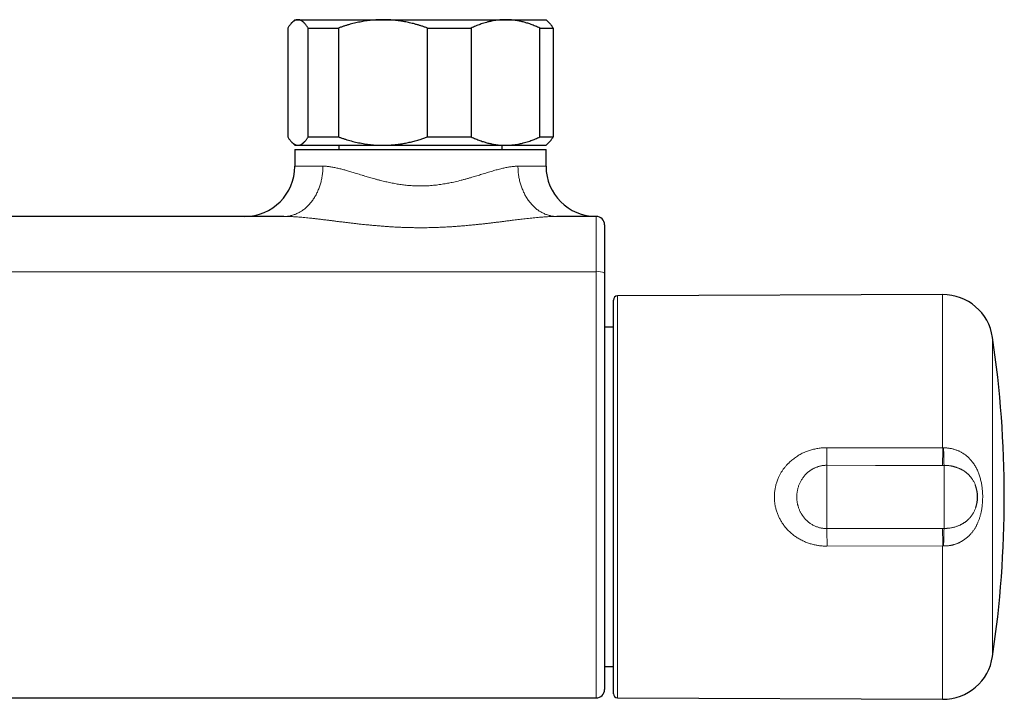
# Model space of a CAD drawing. Header units: millimetres. Extents: x 8 to 657, y 12 to 340.
# Tile 6 of 14: x 369 to 487, y 35 to 116. Entities that reach past the tile are written whole.
import ezdxf

# ---------------------------------------------------------------- set-up
doc = ezdxf.new("R2010")
doc.units = ezdxf.units.MM

msp = doc.modelspace()

# ---------------------------------------------------------------- linework, layer by layer
at = {"color": 7, "linetype": 'Continuous', "lineweight": 30}
for p, q in [((402.15, 116.04), (401.78, 115.67)), ((402.15, 116.04), (402.51, 116.04)), ((402.51, 116.04), (412.67, 116.04)), ((412.67, 116.04), (427.31, 116.04)), ((427.31, 116.04), (432.15, 116.04)), ((432.52, 115.67), (432.15, 116.04)), ((401.29, 115.04), (401.29, 102.04)), ((403.73, 115.04), (407.36, 115.04)), ((403.73, 102.04), (403.73, 115.04)), ((407.36, 115.04), (407.36, 102.04)), ((417.99, 102.04), (417.99, 115.04)), ((417.99, 115.04), (423.21, 115.04)), ((423.21, 115.04), (423.21, 102.04)), ((431.41, 102.04), (431.41, 115.04)), ((431.41, 115.04), (433, 115.04)), ((433, 115.04), (433, 102.04)), ((401.78, 101.41), (402.15, 101.04)), ((403.73, 102.04), (407.36, 102.04)), ((417.99, 102.04), (423.21, 102.04)), ((431.41, 102.04), (433, 102.04)), ((432.15, 101.04), (432.52, 101.41)), ((402.15, 101.04), (402.51, 101.04)), ((402.15, 100.54), (402.15, 98.54)), ((402.15, 100.54), (432.15, 100.54)), ((402.51, 101.04), (412.67, 101.04)), ((407.4, 101.04), (407.4, 100.54)), ((412.67, 101.04), (427.31, 101.04)), ((426.9, 100.54), (426.9, 101.04)), ((427.31, 101.04), (432.15, 101.04)), ((432.15, 98.54), (432.15, 100.54)), ((400.84, 92.54), (283.46, 92.54)), ((438.15, 92.54), (433.46, 92.54)), ((440.2, 59.04), (440.2, 82.54)), ((479.53, 83.21), (440.7, 83.04)), ((440.2, 79.31), (439.15, 79.31)), ((483.49, 60.32), (483.49, 60.33)), ((440.2, 35.54), (440.2, 59.04)), ((483.49, 57.75), (483.49, 57.76)), ((439.15, 38.77), (440.2, 38.77)), ((246.15, 35.03), (438.15, 35.03)), ((440.7, 35.04), (479.53, 34.87))]:
    msp.add_line(p, q, dxfattribs=at)
at = {"color": 252, "linetype": 'Continuous', "lineweight": 0}
for p, q in [((402.15, 98.54), (405.5, 98.54)), ((428.8, 98.54), (432.15, 98.54)), ((438.15, 85.94), (246.15, 85.94)), ((440.7, 83.04), (440.7, 35.04)), ((479.53, 64.9), (479.53, 83.21)), ((485.5, 78.09), (485.5, 39.99)), ((465.71, 64.92), (479.53, 64.9)), ((479.53, 64.9), (479.65, 64.9)), ((465.7, 62.82), (465.7, 55.26)), ((479.7, 62.81), (479.7, 55.27)), ((479.52, 55.27), (479.7, 55.27)), ((479.53, 53.18), (465.71, 53.16)), ((479.65, 53.18), (479.53, 53.18)), ((479.53, 34.87), (479.53, 53.18))]:
    msp.add_line(p, q, dxfattribs=at)
at = {"color": 252, "linetype": 'Continuous', "lineweight": 0, "flags": 128}
for points in [[(400.84, 92.54), (400.94, 92.54), (401.05, 92.55), (401.15, 92.55), (401.25, 92.56), (401.36, 92.58), (401.46, 92.59), (401.57, 92.61), (401.67, 92.64), (401.77, 92.66), (401.87, 92.69), (401.97, 92.72), (402.08, 92.76), (402.18, 92.79), (402.28, 92.83), (402.38, 92.88), (402.47, 92.92), (402.57, 92.97), (402.67, 93.02), (402.76, 93.08), (402.86, 93.13), (402.95, 93.19), (403.04, 93.26), (403.14, 93.32), (403.23, 93.39), (403.32, 93.46), (403.4, 93.53), (403.49, 93.61), (403.58, 93.69), (403.66, 93.77), (403.74, 93.85), (403.82, 93.93), (403.9, 94.02), (403.98, 94.11), (404.06, 94.2), (404.13, 94.3), (404.2, 94.39), (404.28, 94.49), (404.35, 94.59), (404.41, 94.69), (404.48, 94.8), (404.54, 94.91), (404.61, 95.01), (404.67, 95.12), (404.73, 95.23), (404.78, 95.35), (404.84, 95.46), (404.89, 95.58), (404.94, 95.7), (404.99, 95.82), (405.04, 95.94), (405.08, 96.06), (405.12, 96.18), (405.16, 96.31), (405.2, 96.43), (405.24, 96.56), (405.27, 96.69), (405.3, 96.81), (405.33, 96.94), (405.36, 97.07), (405.38, 97.21), (405.4, 97.34), (405.42, 97.47), (405.44, 97.6), (405.45, 97.73), (405.47, 97.87), (405.48, 98), (405.49, 98.14), (405.49, 98.27), (405.5, 98.41), (405.5, 98.54)], [(428.8, 98.54), (428.8, 98.41), (428.81, 98.27), (428.81, 98.14), (428.82, 98), (428.83, 97.87), (428.84, 97.73), (428.86, 97.6), (428.88, 97.47), (428.9, 97.34), (428.92, 97.21), (428.94, 97.07), (428.97, 96.94), (429, 96.81), (429.03, 96.69), (429.06, 96.56), (429.1, 96.43), (429.14, 96.31), (429.18, 96.18), (429.22, 96.06), (429.26, 95.94), (429.31, 95.82), (429.36, 95.7), (429.41, 95.58), (429.46, 95.46), (429.52, 95.35), (429.57, 95.23), (429.63, 95.12), (429.69, 95.01), (429.75, 94.91), (429.82, 94.8), (429.89, 94.69), (429.95, 94.59), (430.02, 94.49), (430.09, 94.39), (430.17, 94.3), (430.24, 94.2), (430.32, 94.11), (430.4, 94.02), (430.48, 93.93), (430.56, 93.85), (430.64, 93.77), (430.72, 93.69), (430.81, 93.61), (430.9, 93.53), (430.98, 93.46), (431.07, 93.39), (431.16, 93.32), (431.25, 93.26), (431.35, 93.19), (431.44, 93.13), (431.54, 93.08), (431.63, 93.02), (431.73, 92.97), (431.83, 92.92), (431.92, 92.88), (432.02, 92.83), (432.12, 92.79), (432.22, 92.76), (432.32, 92.72), (432.43, 92.69), (432.53, 92.66), (432.63, 92.64), (432.73, 92.61), (432.84, 92.59), (432.94, 92.58), (433.05, 92.56), (433.15, 92.55), (433.25, 92.55), (433.36, 92.54), (433.46, 92.54)], [(479.52, 62.81), (471.52, 62.81), (465.7, 62.82)], [(465.7, 55.26), (473.7, 55.27), (479.52, 55.27)]]:
    msp.add_lwpolyline(points, dxfattribs=at)
at = {"color": 7, "linetype": 'Continuous', "lineweight": 30}
for centre, radius, start, end in [((396.15, 98.54), 6, 270, 0), ((438.15, 98.54), 6, 180, 270), ((438.15, 91.54), 1, 0, 90), ((440.7, 82.54), 0.5, 90.25, 180), ((479.56, 77.21), 6, 8.4268, 90.25), ((356.9, 59.04), 130, 351.5732, 8.4268), ((479.7, 59.04), 4, 341.2594, 18.7292), ((479.56, 40.87), 6, 269.75, 351.5732), ((438.15, 36.03), 1, 269.9995, 359.9997), ((440.7, 35.54), 0.5, 180, 269.75)]:
    msp.add_arc(centre, radius, start, end, dxfattribs=at)
at = {"color": 252, "linetype": 'Continuous', "lineweight": 0}
for centre, radius, start, end in [((438.39, 84.38), 1.58, 61.2797, 98.8406), ((245.72, 65.24), 219.99, 359.3695, 359.9171), ((262.75, 65.21), 216.79, 359.3652, 359.9194), ((541.05, 65.21), 61.4, 180.2846, 182.2419), ((245.71, 52.84), 220.01, 0.0829, 0.6305), ((255.81, 52.83), 223.73, 0.0892, 0.6262), ((541.05, 52.87), 61.4, 177.7581, 179.7154)]:
    msp.add_arc(centre, radius, start, end, dxfattribs=at)
at = {"color": 7, "linetype": 'Continuous', "lineweight": 30}
for points, knots in [([(402.51, 116.04), (402.5, 116.04), (402.47, 116.04), (402.41, 116.03), (402.34, 116.02), (402.27, 116), (402.2, 115.97), (402.13, 115.94), (402.06, 115.9), (401.98, 115.85), (401.91, 115.79), (401.84, 115.73), (401.78, 115.68), (401.72, 115.61), (401.65, 115.53), (401.57, 115.43), (401.48, 115.31), (401.39, 115.18), (401.33, 115.09), (401.29, 115.04)], [0, 0, 0, 0, 0.0314242, 0.0809378, 0.1404469, 0.1999561, 0.2529077, 0.3058644, 0.3588162, 0.4283344, 0.4978529, 0.5427141, 0.5875753, 0.6432975, 0.69902, 0.7712131, 0.8434067, 0.9217031, 1, 1, 1, 1]), ([(403.73, 115.04), (403.7, 115.08), (403.65, 115.16), (403.58, 115.27), (403.5, 115.38), (403.42, 115.48), (403.34, 115.57), (403.27, 115.64), (403.21, 115.71), (403.14, 115.77), (403.07, 115.82), (403.01, 115.87), (402.93, 115.92), (402.85, 115.96), (402.77, 116), (402.68, 116.02), (402.6, 116.04), (402.54, 116.04), (402.51, 116.04)], [0, 0, 0, 0, 0.065617, 0.131252, 0.19689, 0.262521, 0.328134, 0.383158, 0.438187, 0.493212, 0.547625, 0.602042, 0.656455, 0.725142, 0.793864, 0.862595, 0.931314, 1, 1, 1, 1]), ([(412.67, 116.04), (412.61, 116.04), (412.44, 116.04), (412.15, 116.03), (411.81, 116.01), (411.46, 115.99), (411.13, 115.95), (410.78, 115.91), (410.44, 115.86), (410.1, 115.8), (409.76, 115.73), (409.42, 115.66), (409.08, 115.58), (408.74, 115.49), (408.39, 115.38), (408.04, 115.28), (407.7, 115.16), (407.47, 115.08), (407.36, 115.04)], [0, 0, 0, 0, 0.034083, 0.096966, 0.159875, 0.222793, 0.285703, 0.348588, 0.412301, 0.476037, 0.539782, 0.603521, 0.667238, 0.733776, 0.800332, 0.866897, 0.933458, 1, 1, 1, 1]), ([(417.99, 115.04), (417.87, 115.08), (417.64, 115.16), (417.3, 115.28), (416.95, 115.39), (416.62, 115.48), (416.31, 115.57), (416.01, 115.64), (415.71, 115.71), (415.4, 115.77), (415.1, 115.83), (414.79, 115.88), (414.48, 115.92), (414.15, 115.96), (413.8, 116), (413.42, 116.02), (413.05, 116.04), (412.8, 116.04), (412.67, 116.04)], [0, 0, 0, 0, 0.066599, 0.133198, 0.199892, 0.266585, 0.323229, 0.379873, 0.436592, 0.493312, 0.550809, 0.608305, 0.665897, 0.723488, 0.792524, 0.861559, 0.930779, 1, 1, 1, 1]), ([(427.31, 116.04), (427.26, 116.04), (427.13, 116.04), (426.9, 116.03), (426.64, 116.01), (426.37, 115.99), (426.11, 115.95), (425.86, 115.91), (425.63, 115.87), (425.41, 115.82), (425.15, 115.76), (424.87, 115.68), (424.56, 115.58), (424.28, 115.49), (424.01, 115.38), (423.74, 115.28), (423.48, 115.16), (423.3, 115.08), (423.21, 115.04)], [0, 0, 0, 0, 0.034083, 0.097391, 0.160725, 0.224069, 0.287405, 0.350715, 0.403935, 0.45716, 0.51038, 0.588809, 0.667238, 0.733776, 0.800332, 0.866897, 0.933458, 1, 1, 1, 1]), ([(431.41, 115.04), (431.32, 115.08), (431.15, 115.16), (430.88, 115.27), (430.62, 115.38), (430.36, 115.48), (430.1, 115.57), (429.87, 115.64), (429.64, 115.71), (429.42, 115.77), (429.19, 115.82), (428.97, 115.87), (428.72, 115.92), (428.46, 115.96), (428.17, 116), (427.88, 116.02), (427.6, 116.04), (427.4, 116.04), (427.31, 116.04)], [0, 0, 0, 0, 0.065617, 0.131252, 0.19689, 0.262521, 0.328134, 0.383158, 0.438187, 0.493212, 0.547625, 0.602042, 0.656455, 0.725142, 0.793864, 0.862595, 0.931314, 1, 1, 1, 1]), ([(432.52, 115.67), (432.53, 115.66), (432.57, 115.62), (432.64, 115.55), (432.72, 115.45), (432.79, 115.35), (432.86, 115.25), (432.93, 115.15), (432.98, 115.08), (433, 115.04)], [0, 0, 0, 0, 0.051387, 0.232988, 0.41459, 0.56006, 0.705529, 0.852764, 1, 1, 1, 1]), ([(401.29, 102.04), (401.33, 101.99), (401.39, 101.89), (401.48, 101.76), (401.57, 101.64), (401.67, 101.53), (401.76, 101.43), (401.84, 101.35), (401.93, 101.27), (402.01, 101.21), (402.1, 101.16), (402.18, 101.12), (402.26, 101.08), (402.34, 101.06), (402.41, 101.05), (402.46, 101.04), (402.5, 101.04), (402.51, 101.04)], [0, 0, 0, 0, 0.07949, 0.158463, 0.236004, 0.313544, 0.38697, 0.460396, 0.528591, 0.596787, 0.664444, 0.732102, 0.797296, 0.862489, 0.915532, 0.968576, 1, 1, 1, 1]), ([(402.51, 101.04), (402.54, 101.04), (402.59, 101.04), (402.68, 101.06), (402.76, 101.08), (402.84, 101.11), (402.91, 101.15), (402.99, 101.19), (403.05, 101.24), (403.12, 101.3), (403.19, 101.35), (403.25, 101.42), (403.32, 101.49), (403.4, 101.58), (403.48, 101.68), (403.57, 101.79), (403.65, 101.91), (403.7, 102), (403.73, 102.04)], [0, 0, 0, 0, 0.065449, 0.130926, 0.196415, 0.261894, 0.327345, 0.382403, 0.437466, 0.492525, 0.54654, 0.60056, 0.654576, 0.723644, 0.792733, 0.861832, 0.930927, 1, 1, 1, 1]), ([(407.36, 102.04), (407.47, 102), (407.69, 101.92), (408.03, 101.81), (408.37, 101.7), (408.71, 101.6), (409.05, 101.51), (409.4, 101.43), (409.75, 101.35), (410.11, 101.28), (410.47, 101.22), (410.83, 101.16), (411.19, 101.12), (411.53, 101.09), (411.83, 101.06), (412.11, 101.05), (412.39, 101.04), (412.58, 101.04), (412.67, 101.04)], [0, 0, 0, 0, 0.065066, 0.130137, 0.195202, 0.260479, 0.325762, 0.391037, 0.458028, 0.525026, 0.592015, 0.659338, 0.726671, 0.793993, 0.845456, 0.896919, 0.94846, 1, 1, 1, 1]), ([(412.67, 101.04), (412.73, 101.04), (412.87, 101.04), (413.07, 101.05), (413.27, 101.05), (413.48, 101.06), (413.72, 101.08), (413.97, 101.1), (414.25, 101.13), (414.54, 101.17), (414.82, 101.21), (415.1, 101.25), (415.38, 101.31), (415.67, 101.36), (415.96, 101.43), (416.25, 101.5), (416.53, 101.58), (416.82, 101.66), (417.09, 101.74), (417.33, 101.81), (417.62, 101.91), (417.84, 101.99), (417.99, 102.04)], [0, 0, 0, 0, 0.034083, 0.072599, 0.111115, 0.149663, 0.188212, 0.240265, 0.292324, 0.344377, 0.396598, 0.448823, 0.501044, 0.555733, 0.610425, 0.665114, 0.719954, 0.774799, 0.82964, 0.872218, 0.914796, 1, 1, 1, 1]), ([(423.21, 102.04), (423.3, 102), (423.47, 101.92), (423.73, 101.81), (424, 101.7), (424.26, 101.6), (424.51, 101.51), (424.75, 101.44), (424.98, 101.37), (425.2, 101.31), (425.43, 101.26), (425.65, 101.21), (425.9, 101.16), (426.16, 101.12), (426.45, 101.08), (426.73, 101.06), (427.02, 101.04), (427.21, 101.04), (427.31, 101.04)], [0, 0, 0, 0, 0.065617, 0.131252, 0.19689, 0.262521, 0.328134, 0.383158, 0.438187, 0.493212, 0.547625, 0.602042, 0.656455, 0.725142, 0.793864, 0.862595, 0.931314, 1, 1, 1, 1]), ([(427.31, 101.04), (427.36, 101.04), (427.49, 101.04), (427.72, 101.05), (427.98, 101.07), (428.24, 101.09), (428.51, 101.13), (428.76, 101.17), (428.99, 101.21), (429.21, 101.26), (429.47, 101.32), (429.75, 101.4), (430.06, 101.5), (430.34, 101.59), (430.61, 101.7), (430.88, 101.8), (431.14, 101.92), (431.32, 102), (431.41, 102.04)], [0, 0, 0, 0, 0.034083, 0.097391, 0.160725, 0.224069, 0.287405, 0.350715, 0.403935, 0.45716, 0.51038, 0.588809, 0.667238, 0.733776, 0.800332, 0.866897, 0.933458, 1, 1, 1, 1]), ([(433, 102.04), (432.97, 101.99), (432.91, 101.89), (432.82, 101.77), (432.74, 101.66), (432.67, 101.57), (432.6, 101.49), (432.55, 101.44), (432.52, 101.41), (432.52, 101.41)], [0, 0, 0, 0, 0.203072, 0.406143, 0.550127, 0.694121, 0.838103, 0.990918, 1, 1, 1, 1]), ([(439.15, 91.54), (439.15, 91.54), (439.15, 91.54), (439.15, 91.53), (439.15, 91.52), (439.15, 91.5), (439.15, 91.47), (439.15, 91.43), (439.15, 91.38), (439.15, 91.33), (439.15, 91.27), (439.15, 91.2), (439.15, 91.12), (439.15, 91.04), (439.15, 90.94), (439.15, 90.85), (439.15, 90.74), (439.15, 90.63), (439.15, 90.51), (439.15, 90.38), (439.15, 90.25), (439.15, 90.11), (439.15, 89.96), (439.15, 89.81), (439.15, 89.65), (439.15, 89.49), (439.15, 89.32), (439.15, 89.15), (439.15, 88.97), (439.15, 88.78), (439.15, 88.59), (439.15, 88.39), (439.15, 88.19), (439.15, 87.98), (439.15, 87.77), (439.15, 87.57), (439.15, 87.35), (439.15, 87.14), (439.15, 86.92), (439.15, 86.7), (439.15, 86.47), (439.15, 86.24), (439.15, 86), (439.15, 85.85), (439.15, 85.77)], [0, 0, 0, 0, 0.016249, 0.032498, 0.056328, 0.080177, 0.104034, 0.127883, 0.151713, 0.176235, 0.200778, 0.225329, 0.249873, 0.274395, 0.29822, 0.322066, 0.345918, 0.369764, 0.39359, 0.418107, 0.442646, 0.467193, 0.491732, 0.51625, 0.540077, 0.563924, 0.587778, 0.611625, 0.635453, 0.659972, 0.684513, 0.709062, 0.733603, 0.758122, 0.78195, 0.805798, 0.829652, 0.8535, 0.877328, 0.901848, 0.92639, 0.950938, 0.97548, 1, 1, 1, 1]), ([(439.15, 85.77), (439.15, 85.42), (439.15, 84.73), (439.15, 83.69), (439.15, 82.65), (439.15, 81.61), (439.15, 80.56), (439.15, 79.52), (439.15, 78.47), (439.15, 77.32), (439.15, 76.07), (439.15, 74.71), (439.15, 73.37), (439.15, 72.03), (439.15, 70.69), (439.15, 69.4), (439.15, 68.16), (439.15, 66.98), (439.15, 65.79), (439.15, 64.71), (439.15, 63.73), (439.15, 62.85), (439.15, 61.98), (439.15, 61.25), (439.15, 60.66), (439.15, 60.23), (439.15, 59.8), (439.15, 59.36), (439.15, 58.93), (439.15, 58.49), (439.15, 58.06), (439.15, 57.6), (439.15, 57.11), (439.15, 56.59), (439.15, 56.07), (439.15, 55.6), (439.15, 55.18), (439.15, 54.81), (439.15, 54.43), (439.15, 54.06), (439.15, 53.69), (439.15, 53.29), (439.15, 52.87), (439.15, 52.43), (439.15, 51.99), (439.15, 51.55), (439.15, 51.11), (439.15, 50.68), (439.15, 50.25), (439.15, 49.83), (439.15, 49.42), (439.15, 49.02), (439.15, 48.62), (439.15, 48.25), (439.15, 47.9), (439.15, 47.57), (439.15, 47.25), (439.15, 46.93), (439.15, 46.61), (439.15, 46.27), (439.15, 45.91), (439.15, 45.53), (439.15, 45.16), (439.15, 44.79), (439.15, 44.43), (439.15, 44.07), (439.15, 43.72), (439.15, 43.38), (439.15, 43.05), (439.15, 42.73), (439.15, 42.41), (439.15, 42.09), (439.15, 41.76), (439.15, 41.43), (439.15, 41.1), (439.15, 40.79), (439.15, 40.48), (439.15, 40.2), (439.15, 39.96), (439.15, 39.75), (439.15, 39.54), (439.15, 39.33), (439.15, 39.13), (439.15, 38.94), (439.15, 38.75), (439.15, 38.57), (439.15, 38.39), (439.15, 38.22), (439.15, 38.06), (439.15, 37.88), (439.15, 37.71), (439.15, 37.53), (439.15, 37.36), (439.15, 37.2), (439.15, 37.05), (439.15, 36.91), (439.15, 36.79), (439.15, 36.67), (439.15, 36.56), (439.15, 36.46), (439.15, 36.37), (439.15, 36.29), (439.15, 36.23), (439.15, 36.17), (439.15, 36.12), (439.15, 36.08), (439.15, 36.05), (439.15, 36.03), (439.15, 36.03), (439.15, 36.03), (439.15, 36.03)], [0, 0, 0, 0, 0.016729, 0.033458, 0.050189, 0.06692, 0.083653, 0.100387, 0.117123, 0.133858, 0.155615, 0.177372, 0.198749, 0.220127, 0.241508, 0.262889, 0.281734, 0.30058, 0.319429, 0.338277, 0.352219, 0.366161, 0.380105, 0.394048, 0.400926, 0.407805, 0.414684, 0.421561, 0.428459, 0.435359, 0.442258, 0.449157, 0.457397, 0.465637, 0.473894, 0.48215, 0.488191, 0.494232, 0.500273, 0.506328, 0.512384, 0.518439, 0.525747, 0.533056, 0.540365, 0.547672, 0.555027, 0.562384, 0.569741, 0.577096, 0.584117, 0.591139, 0.598171, 0.605204, 0.611143, 0.617084, 0.623023, 0.628977, 0.634931, 0.640885, 0.64825, 0.655616, 0.662981, 0.670346, 0.677758, 0.685173, 0.692587, 0.7, 0.707124, 0.714248, 0.721383, 0.728518, 0.736624, 0.744731, 0.752837, 0.760979, 0.769121, 0.777263, 0.783438, 0.789614, 0.795789, 0.80198, 0.808172, 0.814363, 0.820603, 0.826843, 0.833083, 0.83934, 0.845597, 0.851853, 0.859563, 0.867274, 0.874986, 0.882695, 0.890461, 0.898228, 0.905995, 0.913761, 0.921381, 0.929003, 0.936624, 0.944244, 0.951918, 0.959593, 0.967268, 0.974941, 0.982534, 0.990128, 0.997722, 1, 1, 1, 1])]:
    msp.add_open_spline(points, degree=3, knots=knots, dxfattribs=at)
at = {"color": 252, "linetype": 'Continuous', "lineweight": 0}
for points, knots in [([(405.5, 98.54), (405.56, 98.54), (405.7, 98.54), (405.91, 98.53), (406.12, 98.51), (406.33, 98.48), (406.56, 98.44), (406.79, 98.4), (407.03, 98.35), (407.27, 98.3), (407.52, 98.24), (407.76, 98.18), (407.99, 98.12), (408.21, 98.06), (408.45, 97.99), (408.7, 97.92), (408.96, 97.84), (409.23, 97.76), (409.52, 97.67), (409.83, 97.57), (410.17, 97.47), (410.49, 97.37), (410.8, 97.28), (411.09, 97.2), (411.38, 97.11), (411.7, 97.02), (412.03, 96.93), (412.37, 96.84), (412.69, 96.76), (413, 96.69), (413.3, 96.62), (413.61, 96.56), (413.92, 96.5), (414.23, 96.44), (414.53, 96.39), (414.83, 96.35), (415.14, 96.31), (415.44, 96.27), (415.74, 96.24), (416.04, 96.22), (416.34, 96.2), (416.65, 96.19), (416.98, 96.18), (417.33, 96.18), (417.67, 96.19), (418.01, 96.2), (418.36, 96.23), (418.71, 96.26), (419.05, 96.29), (419.4, 96.34), (419.75, 96.39), (420.07, 96.44), (420.38, 96.5), (420.66, 96.55), (420.97, 96.62), (421.31, 96.69), (421.66, 96.77), (422.02, 96.87), (422.38, 96.96), (422.75, 97.06), (423.1, 97.16), (423.43, 97.26), (423.73, 97.35), (424.04, 97.44), (424.35, 97.54), (424.66, 97.63), (424.98, 97.73), (425.29, 97.83), (425.6, 97.92), (425.9, 98.01), (426.19, 98.09), (426.47, 98.16), (426.74, 98.23), (426.99, 98.29), (427.23, 98.35), (427.46, 98.39), (427.68, 98.43), (427.9, 98.47), (428.1, 98.5), (428.28, 98.52), (428.46, 98.53), (428.63, 98.54), (428.75, 98.54), (428.8, 98.54)], [0, 0, 0, 0, 0.011644, 0.023297, 0.034954, 0.046609, 0.058255, 0.070457, 0.082666, 0.094878, 0.107089, 0.119293, 0.129755, 0.140218, 0.150681, 0.162718, 0.174759, 0.1868, 0.198837, 0.213341, 0.227847, 0.242351, 0.254537, 0.266727, 0.278916, 0.291102, 0.305379, 0.319656, 0.331768, 0.343879, 0.355756, 0.367635, 0.379515, 0.391391, 0.402777, 0.414167, 0.425557, 0.436943, 0.448021, 0.459102, 0.470184, 0.481262, 0.493887, 0.506522, 0.519161, 0.531796, 0.544422, 0.557402, 0.57039, 0.583381, 0.596371, 0.609352, 0.620364, 0.631377, 0.642389, 0.656308, 0.670228, 0.684147, 0.699187, 0.71423, 0.72927, 0.742223, 0.75518, 0.768136, 0.78109, 0.795038, 0.808987, 0.823344, 0.837701, 0.851199, 0.864702, 0.878205, 0.891702, 0.903492, 0.915286, 0.927079, 0.938868, 0.949843, 0.960818, 0.970612, 0.980409, 0.990206, 1, 1, 1, 1]), ([(433.46, 92.54), (433.37, 92.54), (433.19, 92.54), (432.91, 92.53), (432.63, 92.52), (432.34, 92.51), (432.05, 92.49), (431.73, 92.47), (431.39, 92.44), (431.01, 92.41), (430.63, 92.37), (430.25, 92.33), (429.87, 92.29), (429.5, 92.25), (429.14, 92.2), (428.79, 92.16), (428.45, 92.12), (428.05, 92.07), (427.61, 92.02), (427.15, 91.96), (426.72, 91.9), (426.31, 91.85), (425.91, 91.81), (425.49, 91.75), (425.05, 91.7), (424.6, 91.65), (424.14, 91.6), (423.63, 91.55), (423.18, 91.5), (422.77, 91.47), (422.43, 91.43), (422.05, 91.4), (421.63, 91.37), (421.21, 91.34), (420.82, 91.31), (420.46, 91.29), (420.13, 91.27), (419.8, 91.26), (419.47, 91.24), (419.14, 91.23), (418.81, 91.22), (418.48, 91.21), (418.12, 91.2), (417.72, 91.2), (417.29, 91.19), (416.86, 91.19), (416.41, 91.2), (415.94, 91.21), (415.44, 91.22), (414.94, 91.24), (414.44, 91.26), (413.95, 91.28), (413.45, 91.31), (412.95, 91.35), (412.46, 91.39), (411.96, 91.43), (411.47, 91.47), (410.97, 91.52), (410.47, 91.57), (409.95, 91.62), (409.46, 91.68), (408.99, 91.73), (408.55, 91.79), (408.12, 91.84), (407.69, 91.89), (407.25, 91.94), (406.82, 92), (406.4, 92.05), (405.94, 92.11), (405.54, 92.16), (405.21, 92.2), (404.89, 92.24), (404.51, 92.28), (404.1, 92.33), (403.7, 92.37), (403.33, 92.4), (402.97, 92.44), (402.62, 92.46), (402.3, 92.49), (402, 92.51), (401.71, 92.52), (401.41, 92.53), (401.12, 92.54), (400.93, 92.54), (400.84, 92.54), (400.84, 92.54)], [0, 0, 0, 0, 0.0097238, 0.0194491, 0.0291733, 0.038939, 0.0487057, 0.0584716, 0.07073, 0.0829899, 0.0952484, 0.1075525, 0.1198576, 0.1321619, 0.1429271, 0.1536923, 0.1644665, 0.1752408, 0.1904087, 0.2055819, 0.217807, 0.2300321, 0.242267, 0.2545018, 0.2680985, 0.2816952, 0.2953037, 0.3089121, 0.3268675, 0.3358486, 0.3448298, 0.3571404, 0.3694509, 0.3817704, 0.3940899, 0.4036909, 0.4132919, 0.4228972, 0.4325026, 0.4421328, 0.4517631, 0.4613978, 0.4710326, 0.4834455, 0.4958585, 0.5082811, 0.5207038, 0.5351824, 0.549662, 0.5641407, 0.5786535, 0.5931672, 0.60768, 0.6222361, 0.6367931, 0.6513492, 0.6659384, 0.6805286, 0.6951179, 0.7108368, 0.7265602, 0.7396862, 0.7528121, 0.7659493, 0.7790864, 0.7922672, 0.805448, 0.8186424, 0.8318368, 0.847704, 0.8556412, 0.8635784, 0.8775153, 0.891458, 0.903449, 0.91544, 0.9274505, 0.939461, 0.9495295, 0.9595989, 0.9696672, 0.9797773, 0.9898886, 0.9999983, 1, 1, 1, 1]), ([(438.15, 85.94), (438.15, 85.94), (438.15, 86.01), (438.15, 86.14), (438.15, 86.34), (438.15, 86.53), (438.15, 86.73), (438.15, 86.92), (438.15, 87.1), (438.15, 87.29), (438.15, 87.47), (438.15, 87.64), (438.15, 87.81), (438.15, 87.98), (438.15, 88.15), (438.15, 88.31), (438.15, 88.48), (438.15, 88.64), (438.15, 88.81), (438.15, 88.98), (438.15, 89.15), (438.15, 89.3), (438.15, 89.46), (438.15, 89.61), (438.15, 89.76), (438.15, 89.9), (438.15, 90.04), (438.15, 90.17), (438.15, 90.31), (438.15, 90.43), (438.15, 90.56), (438.15, 90.68), (438.15, 90.81), (438.15, 90.93), (438.15, 91.05), (438.15, 91.16), (438.15, 91.27), (438.15, 91.37), (438.15, 91.47), (438.15, 91.56), (438.15, 91.65), (438.15, 91.73), (438.15, 91.81), (438.15, 91.89), (438.15, 91.96), (438.15, 92.03), (438.15, 92.1), (438.15, 92.17), (438.15, 92.22), (438.15, 92.28), (438.15, 92.32), (438.15, 92.37), (438.15, 92.4), (438.15, 92.44), (438.15, 92.46), (438.15, 92.49), (438.15, 92.51), (438.15, 92.52), (438.15, 92.53), (438.15, 92.54), (438.15, 92.54), (438.15, 92.54)], [0, 0, 0, 0, 0.000005, 0.018113, 0.036221, 0.054375, 0.072529, 0.089999, 0.107469, 0.124981, 0.142493, 0.159153, 0.175813, 0.192509, 0.209206, 0.225543, 0.241888, 0.259807, 0.277725, 0.295689, 0.313652, 0.33108, 0.348507, 0.365976, 0.383445, 0.400234, 0.417024, 0.433851, 0.450677, 0.467218, 0.483767, 0.501548, 0.51933, 0.537155, 0.554981, 0.572358, 0.589736, 0.607155, 0.624573, 0.641458, 0.658343, 0.675265, 0.692187, 0.7089, 0.725623, 0.743543, 0.761462, 0.779427, 0.797391, 0.81482, 0.832249, 0.849718, 0.867188, 0.883979, 0.90077, 0.917598, 0.934425, 0.950966, 0.967516, 0.983754, 1, 1, 1, 1]), ([(438.15, 35.03), (438.15, 35.03), (438.15, 35.03), (438.15, 35.03), (438.15, 35.05), (438.15, 35.08), (438.15, 35.11), (438.15, 35.14), (438.15, 35.18), (438.15, 35.23), (438.15, 35.28), (438.15, 35.34), (438.15, 35.4), (438.15, 35.47), (438.15, 35.54), (438.15, 35.62), (438.15, 35.71), (438.15, 35.8), (438.15, 35.92), (438.15, 36.04), (438.15, 36.18), (438.15, 36.32), (438.15, 36.47), (438.15, 36.63), (438.15, 36.8), (438.15, 36.97), (438.15, 37.15), (438.15, 37.34), (438.15, 37.53), (438.15, 37.73), (438.15, 37.93), (438.15, 38.14), (438.15, 38.36), (438.15, 38.57), (438.15, 38.8), (438.15, 39.03), (438.15, 39.27), (438.15, 39.52), (438.15, 39.8), (438.15, 40.1), (438.15, 40.4), (438.15, 40.72), (438.15, 41.04), (438.15, 41.36), (438.15, 41.69), (438.15, 42.02), (438.15, 42.36), (438.15, 42.7), (438.15, 43.05), (438.15, 43.41), (438.15, 43.77), (438.15, 44.15), (438.15, 44.56), (438.15, 44.99), (438.15, 45.43), (438.15, 45.82), (438.15, 46.17), (438.15, 46.48), (438.15, 46.8), (438.15, 47.12), (438.15, 47.44), (438.15, 47.78), (438.15, 48.15), (438.15, 48.54), (438.15, 48.93), (438.15, 49.33), (438.15, 49.74), (438.15, 50.14), (438.15, 50.56), (438.15, 50.95), (438.15, 51.33), (438.15, 51.69), (438.15, 52.05), (438.15, 52.42), (438.15, 52.78), (438.15, 53.15), (438.15, 53.52), (438.15, 53.9), (438.15, 54.27), (438.15, 54.65), (438.15, 55.03), (438.15, 55.43), (438.15, 55.85), (438.15, 56.3), (438.15, 56.75), (438.15, 57.2), (438.15, 57.65), (438.15, 58.09), (438.15, 58.5), (438.15, 58.89), (438.15, 59.28), (438.15, 59.67), (438.15, 60.06), (438.15, 60.79), (438.15, 61.85), (438.15, 63.08), (438.15, 64.16), (438.15, 65.08), (438.15, 66), (438.15, 66.97), (438.15, 67.98), (438.15, 69.03), (438.15, 70.08), (438.15, 71.13), (438.15, 72.2), (438.15, 73.27), (438.15, 74.35), (438.15, 75.42), (438.15, 76.49), (438.15, 77.59), (438.15, 78.73), (438.15, 80.01), (438.15, 81.4), (438.15, 82.92), (438.15, 84.43), (438.15, 85.44), (438.15, 85.94)], [0, 0, 0, 0, 0.001885, 0.009736, 0.017588, 0.025439, 0.031136, 0.036833, 0.04253, 0.048239, 0.053948, 0.059657, 0.065403, 0.071149, 0.076895, 0.082653, 0.088411, 0.094169, 0.101178, 0.108188, 0.115198, 0.122206, 0.129256, 0.136306, 0.143357, 0.150406, 0.157158, 0.163911, 0.170663, 0.177436, 0.184209, 0.190982, 0.19749, 0.204, 0.210508, 0.217035, 0.223563, 0.230089, 0.237664, 0.24524, 0.252815, 0.260418, 0.268022, 0.275625, 0.282902, 0.29018, 0.297458, 0.304734, 0.312057, 0.31938, 0.326704, 0.334027, 0.342283, 0.350544, 0.358718, 0.366896, 0.372547, 0.378197, 0.383848, 0.38951, 0.395172, 0.400834, 0.407593, 0.414352, 0.421112, 0.42787, 0.434665, 0.441461, 0.448257, 0.455052, 0.460912, 0.466773, 0.472633, 0.478506, 0.48438, 0.490254, 0.496168, 0.502082, 0.507996, 0.513924, 0.519852, 0.525779, 0.532749, 0.53972, 0.54669, 0.553682, 0.560675, 0.567667, 0.573703, 0.579739, 0.585775, 0.591825, 0.597874, 0.603924, 0.625409, 0.646894, 0.661169, 0.675445, 0.689722, 0.703999, 0.72026, 0.736522, 0.752785, 0.769048, 0.785727, 0.802407, 0.819088, 0.835769, 0.852433, 0.869098, 0.887217, 0.905338, 0.929001, 0.952665, 0.976332, 1, 1, 1, 1]), ([(465.71, 53.16), (465.63, 53.16), (465.48, 53.16), (465.25, 53.17), (465.03, 53.19), (464.82, 53.21), (464.61, 53.25), (464.4, 53.28), (464.18, 53.33), (463.95, 53.39), (463.72, 53.45), (463.5, 53.53), (463.27, 53.61), (463.04, 53.7), (462.82, 53.81), (462.6, 53.92), (462.38, 54.04), (462.17, 54.16), (461.97, 54.3), (461.77, 54.44), (461.58, 54.59), (461.4, 54.74), (461.22, 54.91), (461.05, 55.08), (460.88, 55.25), (460.73, 55.44), (460.58, 55.63), (460.44, 55.82), (460.32, 56), (460.21, 56.19), (460.1, 56.37), (460.01, 56.55), (459.92, 56.75), (459.83, 56.95), (459.75, 57.17), (459.68, 57.38), (459.61, 57.61), (459.56, 57.83), (459.52, 58.04), (459.48, 58.25), (459.46, 58.46), (459.44, 58.68), (459.43, 58.91), (459.43, 59.15), (459.44, 59.38), (459.46, 59.62), (459.49, 59.85), (459.52, 60.07), (459.57, 60.28), (459.62, 60.49), (459.68, 60.71), (459.75, 60.93), (459.84, 61.15), (459.93, 61.35), (460.01, 61.53), (460.09, 61.68), (460.17, 61.84), (460.26, 61.99), (460.35, 62.13), (460.45, 62.28), (460.55, 62.42), (460.66, 62.56), (460.77, 62.7), (460.89, 62.83), (461.01, 62.97), (461.16, 63.11), (461.33, 63.27), (461.53, 63.45), (461.74, 63.61), (461.95, 63.77), (462.17, 63.92), (462.41, 64.06), (462.64, 64.19), (462.88, 64.31), (463.13, 64.41), (463.37, 64.51), (463.61, 64.59), (463.87, 64.67), (464.12, 64.74), (464.38, 64.79), (464.64, 64.84), (464.89, 64.87), (465.11, 64.9), (465.31, 64.91), (465.51, 64.92), (465.65, 64.92), (465.71, 64.92)], [0, 0, 0, 0, 0.012174, 0.024348, 0.0354, 0.046457, 0.057514, 0.068565, 0.080704, 0.092846, 0.104984, 0.117674, 0.130364, 0.143179, 0.156004, 0.168828, 0.181642, 0.194598, 0.207553, 0.220094, 0.232635, 0.245308, 0.257992, 0.270675, 0.283348, 0.296172, 0.308996, 0.320951, 0.332906, 0.343782, 0.354665, 0.365547, 0.376423, 0.388405, 0.400393, 0.412375, 0.424539, 0.436703, 0.447786, 0.458878, 0.469969, 0.481052, 0.493286, 0.505525, 0.517758, 0.530179, 0.5426, 0.553924, 0.565257, 0.576591, 0.587915, 0.600418, 0.612927, 0.625431, 0.634475, 0.643521, 0.652565, 0.661709, 0.670856, 0.68, 0.689273, 0.698548, 0.707822, 0.717196, 0.726572, 0.735947, 0.749738, 0.76353, 0.777459, 0.791388, 0.805494, 0.8196, 0.833845, 0.848091, 0.861644, 0.875198, 0.88887, 0.902541, 0.916367, 0.930193, 0.94414, 0.958086, 0.968545, 0.979004, 0.989502, 1, 1, 1, 1]), ([(479.65, 64.9), (479.72, 64.9), (479.84, 64.9), (480.03, 64.89), (480.22, 64.87), (480.41, 64.84), (480.6, 64.81), (480.79, 64.76), (480.97, 64.71), (481.15, 64.65), (481.3, 64.59), (481.45, 64.53), (481.59, 64.47), (481.73, 64.39), (481.86, 64.32), (481.99, 64.24), (482.12, 64.15), (482.25, 64.06), (482.37, 63.96), (482.48, 63.87), (482.58, 63.78), (482.67, 63.7), (482.76, 63.61), (482.84, 63.52), (482.92, 63.43), (483, 63.34), (483.08, 63.24), (483.17, 63.11), (483.29, 62.95), (483.41, 62.75), (483.53, 62.55), (483.63, 62.34), (483.73, 62.12), (483.82, 61.9), (483.91, 61.68), (483.98, 61.45), (484.05, 61.21), (484.1, 60.97), (484.16, 60.73), (484.2, 60.47), (484.24, 60.2), (484.27, 59.93), (484.3, 59.65), (484.31, 59.38), (484.32, 59.1), (484.31, 58.83), (484.3, 58.55), (484.28, 58.28), (484.26, 58), (484.22, 57.73), (484.18, 57.49), (484.14, 57.27), (484.1, 57.09), (484.06, 56.91), (484.01, 56.72), (483.95, 56.54), (483.89, 56.36), (483.83, 56.19), (483.76, 56.02), (483.69, 55.87), (483.63, 55.73), (483.56, 55.59), (483.48, 55.45), (483.41, 55.32), (483.32, 55.19), (483.24, 55.06), (483.15, 54.93), (483.05, 54.81), (482.96, 54.7), (482.87, 54.59), (482.78, 54.5), (482.69, 54.4), (482.59, 54.31), (482.5, 54.22), (482.4, 54.14), (482.29, 54.06), (482.18, 53.98), (482.07, 53.9), (481.96, 53.82), (481.84, 53.75), (481.73, 53.69), (481.61, 53.63), (481.5, 53.57), (481.38, 53.52), (481.26, 53.47), (481.14, 53.42), (481.01, 53.38), (480.89, 53.34), (480.76, 53.31), (480.63, 53.28), (480.5, 53.25), (480.37, 53.23), (480.23, 53.21), (480.09, 53.19), (479.95, 53.18), (479.8, 53.18), (479.7, 53.18), (479.65, 53.18)], [0, 0, 0, 0, 0.011063, 0.022126, 0.033295, 0.044465, 0.055743, 0.067021, 0.078409, 0.089796, 0.099045, 0.108295, 0.117599, 0.126904, 0.136215, 0.145526, 0.154888, 0.164251, 0.173627, 0.183014, 0.190519, 0.198023, 0.20555, 0.213076, 0.220424, 0.227771, 0.235137, 0.242503, 0.256767, 0.271063, 0.285164, 0.299451, 0.313776, 0.328125, 0.342525, 0.356948, 0.37142, 0.385913, 0.400438, 0.416364, 0.432318, 0.448296, 0.464304, 0.480337, 0.496396, 0.512389, 0.528407, 0.544451, 0.560523, 0.576621, 0.592747, 0.60391, 0.615074, 0.626275, 0.637476, 0.648718, 0.659959, 0.671244, 0.682529, 0.691903, 0.701276, 0.710679, 0.720082, 0.729467, 0.738853, 0.748272, 0.757692, 0.767113, 0.776544, 0.784454, 0.792371, 0.80034, 0.808309, 0.816305, 0.824301, 0.832388, 0.840474, 0.848593, 0.856711, 0.86489, 0.873078, 0.880725, 0.888372, 0.89605, 0.903728, 0.911443, 0.919159, 0.926908, 0.934657, 0.942446, 0.950235, 0.95806, 0.965886, 0.97439, 0.982895, 0.991447, 1, 1, 1, 1]), ([(465.7, 62.82), (465.66, 62.82), (465.58, 62.82), (465.47, 62.81), (465.36, 62.8), (465.22, 62.79), (465.08, 62.77), (464.92, 62.73), (464.76, 62.69), (464.6, 62.64), (464.45, 62.59), (464.31, 62.53), (464.19, 62.48), (464.09, 62.43), (463.99, 62.37), (463.89, 62.31), (463.78, 62.25), (463.67, 62.17), (463.55, 62.08), (463.44, 61.99), (463.34, 61.9), (463.24, 61.81), (463.16, 61.72), (463.06, 61.62), (462.96, 61.49), (462.84, 61.34), (462.73, 61.18), (462.63, 61.02), (462.55, 60.86), (462.47, 60.7), (462.39, 60.53), (462.33, 60.35), (462.27, 60.17), (462.22, 59.98), (462.18, 59.79), (462.15, 59.61), (462.13, 59.44), (462.11, 59.25), (462.11, 59.04), (462.11, 58.83), (462.13, 58.64), (462.15, 58.47), (462.17, 58.33), (462.2, 58.2), (462.22, 58.08), (462.26, 57.96), (462.3, 57.81), (462.35, 57.66), (462.41, 57.5), (462.48, 57.35), (462.55, 57.2), (462.63, 57.07), (462.7, 56.95), (462.78, 56.83), (462.87, 56.69), (463, 56.54), (463.12, 56.39), (463.26, 56.25), (463.41, 56.12), (463.56, 56), (463.71, 55.88), (463.87, 55.78), (464.04, 55.68), (464.21, 55.59), (464.38, 55.52), (464.56, 55.45), (464.75, 55.39), (464.93, 55.34), (465.12, 55.31), (465.31, 55.28), (465.51, 55.26), (465.63, 55.26), (465.7, 55.26)], [0, 0, 0, 0, 0.009863, 0.019726, 0.029636, 0.039546, 0.0537, 0.067862, 0.082016, 0.095927, 0.109845, 0.123755, 0.134084, 0.144413, 0.15351, 0.162606, 0.17481, 0.187019, 0.199223, 0.211536, 0.223853, 0.236166, 0.245457, 0.254749, 0.271905, 0.289061, 0.305454, 0.321848, 0.337302, 0.352756, 0.367826, 0.385032, 0.402238, 0.418672, 0.435107, 0.450593, 0.46608, 0.481178, 0.499584, 0.518088, 0.536592, 0.549022, 0.561457, 0.573887, 0.583261, 0.592635, 0.607121, 0.621614, 0.6361, 0.650306, 0.664519, 0.678725, 0.689261, 0.699796, 0.716611, 0.733425, 0.750352, 0.767278, 0.784334, 0.80139, 0.817813, 0.834247, 0.850669, 0.867316, 0.883976, 0.900623, 0.917052, 0.933481, 0.950038, 0.966596, 0.983298, 1, 1, 1, 1]), ([(479.7, 62.81), (479.67, 62.81), (479.61, 62.81), (479.55, 62.81), (479.52, 62.81)], [0, 0, 0, 0, 0.499988, 1, 1, 1, 1]), ([(483.49, 60.33), (483.47, 60.37), (483.43, 60.48), (483.37, 60.64), (483.29, 60.8), (483.2, 60.96), (483.11, 61.11), (483.03, 61.23), (482.96, 61.33), (482.89, 61.41), (482.83, 61.49), (482.76, 61.56), (482.69, 61.64), (482.62, 61.71), (482.54, 61.78), (482.46, 61.85), (482.38, 61.92), (482.3, 61.98), (482.22, 62.04), (482.1, 62.12), (481.99, 62.2), (481.87, 62.27), (481.78, 62.32), (481.68, 62.36), (481.59, 62.41), (481.49, 62.45), (481.39, 62.49), (481.29, 62.53), (481.19, 62.57), (481.09, 62.6), (480.98, 62.63), (480.86, 62.67), (480.74, 62.7), (480.61, 62.72), (480.48, 62.75), (480.35, 62.77), (480.22, 62.78), (480.09, 62.79), (479.96, 62.8), (479.83, 62.81), (479.74, 62.81), (479.7, 62.81)], [0, 0, 0, 0, 0.029502, 0.069122, 0.106673, 0.144325, 0.18037, 0.216497, 0.238256, 0.260014, 0.281841, 0.303668, 0.325589, 0.347511, 0.3695, 0.391489, 0.413572, 0.435655, 0.457806, 0.479958, 0.522897, 0.544433, 0.565969, 0.587596, 0.609223, 0.630917, 0.65261, 0.674396, 0.696182, 0.718036, 0.739891, 0.766172, 0.792484, 0.81854, 0.844596, 0.870773, 0.896951, 0.922654, 0.948358, 0.974179, 1, 1, 1, 1]), ([(479.7, 55.27), (479.74, 55.27), (479.82, 55.27), (479.95, 55.28), (480.08, 55.29), (480.23, 55.3), (480.4, 55.32), (480.6, 55.35), (480.79, 55.39), (480.97, 55.44), (481.14, 55.5), (481.31, 55.56), (481.45, 55.61), (481.57, 55.66), (481.67, 55.71), (481.76, 55.76), (481.85, 55.81), (481.94, 55.86), (482.03, 55.91), (482.12, 55.97), (482.21, 56.03), (482.29, 56.09), (482.37, 56.15), (482.45, 56.22), (482.54, 56.3), (482.63, 56.38), (482.73, 56.48), (482.82, 56.58), (482.91, 56.69), (482.99, 56.79), (483.07, 56.91), (483.14, 57.02), (483.22, 57.15), (483.29, 57.29), (483.36, 57.43), (483.42, 57.58), (483.47, 57.69), (483.48, 57.75), (483.49, 57.75)], [0, 0, 0, 0, 0.0247747, 0.0495493, 0.0744288, 0.0993083, 0.1396193, 0.1790384, 0.2185618, 0.2559839, 0.2934943, 0.3293795, 0.3653417, 0.3869787, 0.4086156, 0.4303193, 0.4520229, 0.4738196, 0.4956162, 0.51748, 0.5393438, 0.5612995, 0.5832552, 0.6052789, 0.6273026, 0.6562833, 0.6853031, 0.7144644, 0.7436256, 0.7729514, 0.8022771, 0.831756, 0.8612796, 0.8950348, 0.9288564, 0.9627534, 0.9967692, 1, 1, 1, 1])]:
    msp.add_open_spline(points, degree=3, knots=knots, dxfattribs=at)

doc.saveas('drawing.dxf')
